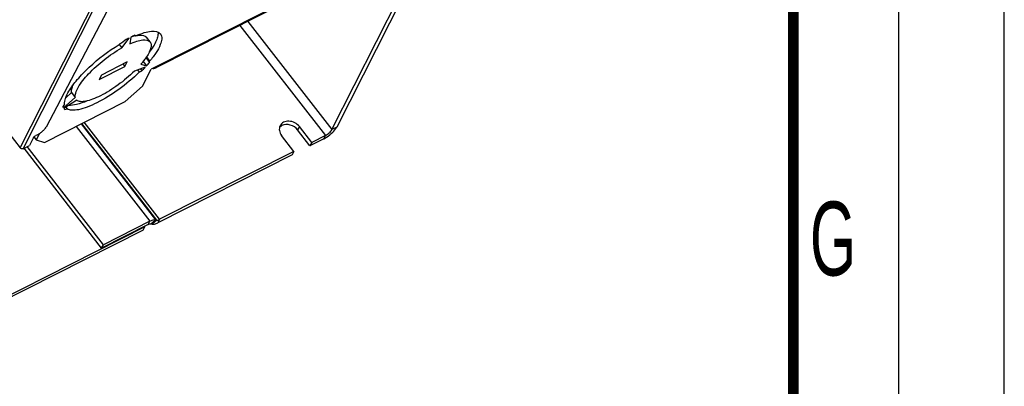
# Model space of a CAD drawing. Header units: millimetres. Extents: x 0 to 594, y 0 to 420.
# Tile 32 of 48: x 547 to 594, y 79 to 96. Entities that reach past the tile are written whole.
import ezdxf

# ---------------------------------------------------------------- set-up
doc = ezdxf.new("R2010")
doc.units = ezdxf.units.MM
doc.header["$LTSCALE"] = 32.67
doc.layers.get('0').update_dxf_attribs({"linetype": 'CONTINUOUS'})
for name, color, linetype in [('02___PRT_ALL_AXES', 7, 'CONTINUOUS'), ('CHAMFERS', 7, 'CONTINUOUS'), ('ROUNDS', 7, 'CONTINUOUS')]:
    doc.layers.add(name, color=color, linetype=linetype)
doc.styles.add('TEXTSTYLE_2', font='txt', dxfattribs={"width": 0.6})

msp = doc.modelspace()

# ---------------------------------------------------------------- linework, layer by layer
at = {"color": 7, "linetype": 'CONTINUOUS'}
for p, q in [((594, 0), (594, 420)), ((562.1217, 91.1702), (566.6338, 100.0835)), ((553.5029, 95.321), (553.3274, 95.5467)), ((552.0347, 95.2), (552.1582, 95.0411)), ((553.1677, 94.3997), (553.3309, 94.1898)), ((553.3017, 94.5783), (553.4772, 94.3527)), ((553.3235, 94.611), (553.4793, 94.4106)), ((552.2194, 94.2747), (552.3082, 94.1606)), ((552.9014, 93.995), (552.9861, 93.8862)), ((553.0413, 94.0442), (553.1073, 93.9594)), ((549.5069, 92.6811), (549.7789, 92.923)), ((549.7789, 92.923), (549.9544, 92.6974)), ((549.5077, 92.2359), (549.5674, 92.1591)), ((551.2845, 85.7235), (547.6736, 90.367)), ((553.4839, 86.8346), (551.2845, 85.7235)), ((553.7609, 86.9047), (553.8138, 86.8888)), ((553.1642, 86.4065), (553.2453, 86.5667)), ((553.2296, 86.5869), (553.2453, 86.5667)), ((551.2034, 85.5633), (551.2845, 85.7235))]:
    msp.add_line(p, q, dxfattribs=at)
at = {"color": 2, "linetype": 'CONTINUOUS'}
msp.add_line((589, 5), (589, 415), dxfattribs=at)
at = {"color": 3, "linetype": 'CONTINUOUS'}
for p, q in [((566.8444, 100.1621), (562.3512, 91.2861)), ((560.649, 97.5682), (553.7658, 94.0909)), ((552.1582, 95.0411), (552.5067, 95.5085)), ((552.3115, 95.404), (552.2045, 95.305)), ((552.5832, 95.5472), (552.5353, 95.2315)), ((552.8163, 95.6141), (552.7704, 95.6358)), ((552.4163, 94.3741), (551.1926, 93.7559)), ((552.3082, 94.1606), (552.4163, 94.3741)), ((553.4772, 94.3527), (553.4793, 94.4106)), ((551.0845, 93.5424), (552.3082, 94.1606)), ((553.2693, 94.1243), (552.7616, 93.9459)), ((552.9861, 93.8862), (553.1073, 93.9594)), ((553.0655, 94.2691), (553.3309, 94.1898)), ((553.8596, 94.1892), (553.5536, 94.0347)), ((551.1926, 93.7559), (551.0845, 93.5424)), ((549.3987, 92.2033), (549.9544, 92.6974)), ((550.0275, 92.5646), (549.4135, 92.1764)), ((549.4488, 92.3745), (549.3735, 92.2796)), ((549.4295, 92.1535), (549.4135, 92.1764)), ((549.4625, 92.1181), (549.5674, 92.1591)), ((551.2034, 85.5633), (547.526, 90.2924)), ((553.4028, 86.6744), (551.2034, 85.5633)), ((553.5413, 86.7094), (553.5943, 86.6936))]:
    msp.add_line(p, q, dxfattribs=at)
at = {"color": 9, "linetype": 'CONTINUOUS'}
for p, q in [((560.7428, 97.6666), (553.8596, 94.1892)), ((558.1344, 96.2979), (562.1217, 91.1702)), ((557.7573, 96.1074), (561.8112, 90.8941)), ((549.757, 92.3189), (549.7181, 92.369)), ((553.9523, 86.9239), (550.3802, 91.5175)), ((549.9941, 91.3224), (553.4839, 86.8346)), ((550.2321, 91.4426), (553.7609, 86.9047)), ((553.8138, 86.8888), (550.2613, 91.4574)), ((562.3512, 91.2861), (562.1217, 91.1702)), ((561.7301, 90.734), (561.8112, 90.8941)), ((553.4028, 86.6744), (553.4839, 86.8346)), ((553.5413, 86.7094), (553.7609, 86.9047)), ((553.8138, 86.8888), (553.5943, 86.6936)), ((553.9523, 86.9239), (553.8712, 86.7637))]:
    msp.add_line(p, q, dxfattribs=at)
at = {"color": 7, "linetype": 'CONTINUOUS', "const_width": 0.5}
msp.add_lwpolyline([(584, 410), (584, 10)], dxfattribs=at)
at = {"color": 3, "linetype": 'CONTINUOUS'}
for centre, radius, start, end in [((555.9682, 88.7693), 7.542, 119.93594, 121.49466), ((555.5631, 89.5671), 6.6815, 117.22231, 119.12156), ((555.0137, 90.6563), 5.4615, 114.25176, 116.42444), ((549.9661, 96.9392), 4.0909, 319.25488, 321.74017), ((548.6032, 98.5818), 6.4529, 317.10843, 319.0523), ((547.768, 99.366), 7.5987, 314.64069, 316.38377), ((553.6781, 94.3532), 0.2833, 260.78742, 261.96182), ((549.6473, 92.3231), 0.276, 217.91475, 227.98052)]:
    msp.add_arc(centre, radius, start, end, dxfattribs=at)
at = {"color": 7, "linetype": 'CONTINUOUS'}
for centre, radius, start, end in [((553.3947, 93.2758), 2.4119, 107.29725, 109.50778), ((553.2614, 93.7072), 1.9603, 104.08784, 107.32834), ((553.1848, 94.0064), 1.6515, 102.62134, 104.0352)]:
    msp.add_arc(centre, radius, start, end, dxfattribs=at)
at = {"color": 3, "linetype": 'CONTINUOUS'}
for points, knots in [([(552.8163, 95.6141), (552.95, 95.6712), (553.1998, 95.7622), (553.5847, 95.8517), (553.902, 95.8178), (553.9923, 95.7016)], [0, 0, 0, 0, 0.355556, 0.6399021, 1, 1, 1, 1]), ([(553.9923, 95.7016), (554.0962, 95.5681), (554.0134, 95.1955), (553.7814, 94.7977), (553.5905, 94.5434), (553.4793, 94.4106)], [0, 0, 0, 0, 0.3517606, 0.6399325, 1, 1, 1, 1]), ([(552.5353, 95.2315), (552.6451, 95.2804), (552.8509, 95.3588), (553.1657, 95.4376), (553.4291, 95.416), (553.5029, 95.321)], [0, 0, 0, 0, 0.3571541, 0.6427341, 1, 1, 1, 1]), ([(553.5029, 95.321), (553.5602, 95.2473), (553.5548, 95.0568), (553.4617, 94.8317), (553.3829, 94.6954), (553.3357, 94.6234)], [0, 0, 0, 0, 0.3751515, 0.6537877, 1, 1, 1, 1]), ([(549.6488, 92.9894), (549.7636, 93.1842), (550.0677, 93.5843), (550.831, 94.3635), (551.5244, 94.8918), (552.0281, 95.2002)], [0, 0, 0, 0, 0.2074192, 0.4582201, 1, 1, 1, 1]), ([(549.9544, 92.6974), (549.9424, 92.7654), (549.9697, 92.9351), (550.1584, 93.327), (550.6101, 93.8724), (551.3098, 94.4984), (551.8659, 94.8771), (552.1582, 95.0411)], [0, 0, 0, 0, 0.0626201, 0.1496414, 0.3934799, 0.6962578, 1, 1, 1, 1]), ([(553.3357, 94.6234), (553.324, 94.6056), (553.274, 94.5314), (553.2205, 94.4595), (553.1783, 94.406)], [0, 0, 0, 0, 0.2377324, 1, 1, 1, 1]), ([(552.9861, 93.8862), (552.6813, 93.593), (552.0429, 93.0658), (551.1971, 92.5317), (550.5464, 92.2357), (550.1446, 92.1107), (549.8204, 92.0699), (549.6307, 92.1147), (549.5674, 92.1591)], [0, 0, 0, 0, 0.320023, 0.6245487, 0.753724, 0.8602453, 0.9415198, 1, 1, 1, 1]), ([(552.7616, 93.9459), (552.5186, 93.7073), (552.0057, 93.2786), (551.3245, 92.8457), (550.7997, 92.6074), (550.4782, 92.51), (550.2213, 92.4814), (550.0733, 92.5256), (550.0275, 92.5646)], [0, 0, 0, 0, 0.321036, 0.6280068, 0.7576235, 0.8635617, 0.9432299, 1, 1, 1, 1]), ([(553.6385, 94.0726), (553.6499, 94.071), (553.693, 94.0675), (553.7375, 94.0766), (553.7658, 94.0909)], [0, 0, 0, 0, 0.2670763, 1, 1, 1, 1]), ([(553.7658, 94.0909), (553.7957, 94.106), (553.831, 94.1389), (553.854, 94.1783), (553.8596, 94.1892)], [0, 0, 0, 0, 0.7316705, 1, 1, 1, 1]), ([(549.4488, 92.3745), (549.4398, 92.4657), (549.4861, 92.6862), (549.5848, 92.8807), (549.6488, 92.9894)], [0, 0, 0, 0, 0.4208418, 1, 1, 1, 1]), ([(561.8602, 90.8085), (561.9676, 90.877), (562.1473, 91.0205), (562.3049, 91.1948), (562.3512, 91.2861)], [0, 0, 0, 0, 0.5543753, 1, 1, 1, 1]), ([(561.7301, 90.734), (561.7407, 90.7393), (561.785, 90.7625), (561.8281, 90.7881), (561.8602, 90.8085)], [0, 0, 0, 0, 0.2383431, 1, 1, 1, 1]), ([(553.4028, 86.6744), (553.4289, 86.6876), (553.4726, 86.7063), (553.5231, 86.7148), (553.5413, 86.7094)], [0, 0, 0, 0, 0.6064924, 1, 1, 1, 1]), ([(553.5943, 86.6936), (553.6306, 86.6828), (553.7315, 86.6999), (553.819, 86.7373), (553.8712, 86.7637)], [0, 0, 0, 0, 0.3935076, 1, 1, 1, 1])]:
    msp.add_open_spline(points, degree=3, knots=knots, dxfattribs=at)
at = {"color": 7, "linetype": 'CONTINUOUS'}
for points, knots in [([(553.8732, 95.793), (553.8833, 95.7323), (553.8724, 95.5887), (553.7549, 95.2534), (553.5909, 95.0062), (553.4627, 94.8358)], [0, 0, 0, 0, 0.1740331, 0.3971657, 1, 1, 1, 1]), ([(552.8239, 95.618), (552.8806, 95.6307), (553.0449, 95.6604), (553.2568, 95.6376), (553.3274, 95.5466)], [0, 0, 0, 0, 0.3352197, 1, 1, 1, 1]), ([(549.7789, 92.923), (549.769, 92.9795), (549.7842, 93.1168), (549.8352, 93.2411), (549.8689, 93.3097)], [0, 0, 0, 0, 0.4286079, 1, 1, 1, 1]), ([(550.5093, 92.5281), (550.3504, 92.4602), (550.0663, 92.3566), (549.7629, 92.3063), (549.6338, 92.3133)], [0, 0, 0, 0, 0.5720945, 1, 1, 1, 1]), ([(561.8112, 90.8941), (561.8785, 90.9281), (561.9917, 91.0107), (562.0927, 91.1129), (562.1217, 91.1702)], [0, 0, 0, 0, 0.5398964, 1, 1, 1, 1]), ([(553.4839, 86.8346), (553.5361, 86.8609), (553.6236, 86.8984), (553.7245, 86.9155), (553.7609, 86.9047)], [0, 0, 0, 0, 0.6064924, 1, 1, 1, 1]), ([(553.8138, 86.8888), (553.832, 86.8834), (553.8825, 86.892), (553.9262, 86.9107), (553.9523, 86.9239)], [0, 0, 0, 0, 0.3935076, 1, 1, 1, 1])]:
    msp.add_open_spline(points, degree=3, knots=knots, dxfattribs=at)
at = {"color": 3, "linetype": 'CONTINUOUS'}
msp.add_open_spline([(549.3987, 92.2033), (549.3871, 92.2274), (549.3788, 92.2533), (549.3735, 92.2796)], degree=3, dxfattribs=at)
at = {"layer": '02___PRT_ALL_AXES', "color": 9, "linetype": 'CONTINUOUS'}
msp.add_line((560.5762, 91.3177), (560.4951, 91.1576), dxfattribs=at)
at = {"layer": '02___PRT_ALL_AXES', "color": 3, "linetype": 'CONTINUOUS'}
for p, q in [((561.0799, 90.4055), (560.4951, 91.1576)), ((561.7301, 90.734), (561.0799, 90.4055)), ((560.2387, 89.9805), (553.8712, 86.7637)), ((553.1642, 86.4065), (544.2544, 81.9053))]:
    msp.add_line(p, q, dxfattribs=at)
at = {"layer": '02___PRT_ALL_AXES', "color": 7, "linetype": 'CONTINUOUS'}
for p, q in [((561.161, 90.5657), (560.5762, 91.3177)), ((560.3198, 90.1407), (559.7349, 90.8927)), ((561.161, 90.5657), (561.0799, 90.4055)), ((561.8112, 90.8941), (561.161, 90.5657)), ((560.3198, 90.1407), (553.9523, 86.9239)), ((560.3198, 90.1407), (560.2387, 89.9805)), ((553.2453, 86.5667), (544.3354, 82.0655))]:
    msp.add_line(p, q, dxfattribs=at)
for points, knots in [([(560.5762, 91.3177), (560.5185, 91.392), (560.3664, 91.5144), (560.0946, 91.5897), (559.8289, 91.5447), (559.7, 91.423), (559.6649, 91.3536)], [0, 0, 0, 0, 0.2669415, 0.5341794, 0.7793407, 1, 1, 1, 1]), ([(559.6649, 91.3536), (559.6302, 91.2852), (559.6077, 91.1124), (559.6827, 90.9599), (559.7349, 90.8927)], [0, 0, 0, 0, 0.474107, 1, 1, 1, 1])]:
    msp.add_open_spline(points, degree=3, knots=knots, dxfattribs=at)
at = {"layer": '02___PRT_ALL_AXES', "color": 3, "linetype": 'CONTINUOUS'}
msp.add_open_spline([(559.7528, 91.3587), (559.7103, 91.3372), (559.6707, 91.308), (559.6386, 91.2728)], degree=3, dxfattribs=at)
msp.add_open_spline([(560.4951, 91.1576), (560.4093, 91.2679), (560.1673, 91.4279), (559.8697, 91.4177), (559.7528, 91.3587)], degree=3, knots=[0, 0, 0, 0, 0.5164617, 1, 1, 1, 1], dxfattribs=at)
at = {"layer": 'CHAMFERS', "color": 3, "linetype": 'CONTINUOUS'}
for p, q in [((553.1482, 93.2338), (553.5536, 94.0347)), ((552.3201, 92.4975), (553.1482, 93.2338)), ((548.4961, 90.5656), (552.3201, 92.4975)), ((548.2525, 90.984), (548.1005, 90.6837)), ((548.1005, 90.6837), (548.4961, 90.5656))]:
    msp.add_line(p, q, dxfattribs=at)
at = {"layer": 'CHAMFERS', "color": 7, "linetype": 'CONTINUOUS'}
msp.add_line((547.9927, 90.8224), (548.1005, 90.6837), dxfattribs=at)
at = {"layer": 'ROUNDS', "color": 7, "linetype": 'CONTINUOUS'}
for p, q in [((536.9352, 103.6925), (547.3451, 90.3057)), ((553.2571, 100.225), (548.5726, 91.2952)), ((547.9752, 90.7975), (547.786, 90.4237)), ((548.1605, 90.9308), (548.0787, 90.8895)), ((547.48, 90.2692), (547.786, 90.4237))]:
    msp.add_line(p, q, dxfattribs=at)
at = {"layer": 'ROUNDS', "color": 9, "linetype": 'CONTINUOUS'}
for p, q in [((547.3451, 90.3057), (552.433, 100.3566)), ((547.48, 90.2692), (552.5692, 100.3223))]:
    msp.add_line(p, q, dxfattribs=at)
at = {"layer": 'ROUNDS', "color": 7, "linetype": 'CONTINUOUS'}
for points, knots in [([(548.1605, 90.9308), (548.2035, 90.9526), (548.2887, 91.0048), (548.4051, 91.0958), (548.5027, 91.1925), (548.5549, 91.2616), (548.5726, 91.2952)], [0, 0, 0, 0, 0.2598557, 0.5373856, 0.7952173, 1, 1, 1, 1]), ([(547.9752, 90.7975), (547.9849, 90.8166), (548.0185, 90.8507), (548.0562, 90.8782), (548.0787, 90.8895)], [0, 0, 0, 0, 0.4600975, 1, 1, 1, 1]), ([(547.48, 90.2692), (547.4588, 90.2584), (547.4047, 90.2566), (547.3607, 90.2857), (547.3451, 90.3057)], [0, 0, 0, 0, 0.4835302, 1, 1, 1, 1])]:
    msp.add_open_spline(points, degree=3, knots=knots, dxfattribs=at)

# ---------------------------------------------------------------- texts
at = {"color": 5, "linetype": 'CONTINUOUS', "insert": (584.785, 87.7633), "char_height": 3.5, "width": 2.1, "attachment_point": 1, "line_spacing_factor": 0.9, "style": 'TEXTSTYLE_2'}
msp.add_mtext('G', dxfattribs=at)

doc.saveas('drawing.dxf')
